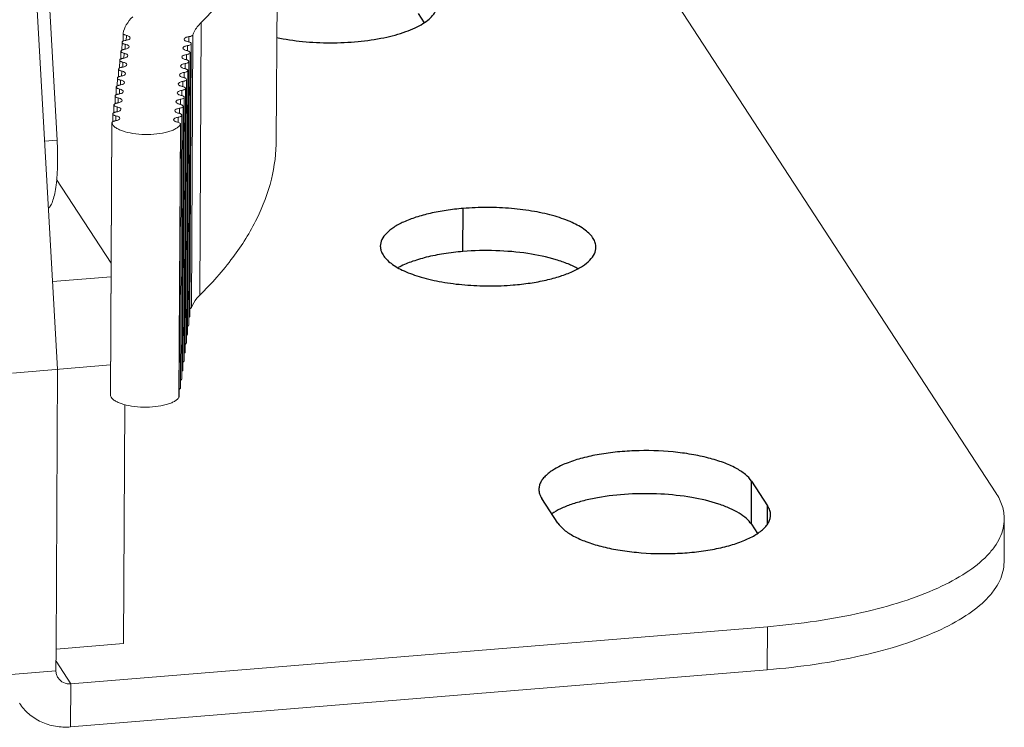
# Model space of a CAD drawing. Header units: millimetres. Extents: x 24895 to 26296, y -11704 to -10713.
# Tile 6 of 47: x 25789 to 25835, y -11496 to -11462. Entities that reach past the tile are written whole.
import ezdxf

# ---------------------------------------------------------------- set-up
doc = ezdxf.new("R2010")
doc.units = ezdxf.units.MM
doc.header["$LTSCALE"] = 50
doc.layers.get('0').update_dxf_attribs({"lineweight": 18})
doc.layers.add('02___PRT_ALL_AXES', color=7, linetype='Continuous')

msp = doc.modelspace()

# ---------------------------------------------------------------- linework, layer by layer
at = {"color": 7, "linetype": 'Continuous'}
for p, q in [((25787.588, -11417.417), (25791.086, -11478.774)), ((25790.163, -11451.802), (25791.069, -11468.064)), ((25801.316, -11468.034), (25801.382, -11455.29)), ((25818.298, -11459.013), (25834.958, -11484.548)), ((25797.732, -11475.314), (25797.798, -11462.569)), ((25794.102, -11463.488), (25794.102, -11463.489)), ((25794.154, -11463.437), (25794.156, -11463.073)), ((25794.156, -11463.067), (25794.156, -11463.073)), ((25794.303, -11463.399), (25794.304, -11463.165)), ((25797.233, -11463.226), (25797.232, -11463.462)), ((25797.414, -11463.143), (25797.348, -11475.887)), ((25794.045, -11464.273), (25794.047, -11463.909)), ((25794.048, -11463.906), (25794.048, -11463.907)), ((25794.099, -11463.855), (25794.101, -11463.491)), ((25794.248, -11463.817), (25794.249, -11463.583)), ((25797.166, -11463.646), (25797.165, -11463.88)), ((25797.272, -11476.299), (25797.338, -11463.554)), ((25797.337, -11463.558), (25797.337, -11463.556)), ((25793.991, -11464.691), (25793.993, -11464.327)), ((25793.994, -11464.324), (25793.994, -11464.325)), ((25794.194, -11464.235), (25794.195, -11464.001)), ((25797.112, -11464.064), (25797.111, -11464.298)), ((25797.164, -11477.135), (25797.229, -11464.39)), ((25797.218, -11476.717), (25797.284, -11463.972)), ((25797.228, -11464.394), (25797.229, -11464.392)), ((25797.283, -11463.976), (25797.283, -11463.974)), ((25793.937, -11465.109), (25793.938, -11464.745)), ((25793.939, -11464.742), (25793.939, -11464.743)), ((25794.085, -11465.071), (25794.086, -11464.837)), ((25794.14, -11464.653), (25794.141, -11464.419)), ((25797.057, -11464.482), (25797.056, -11464.716)), ((25797.109, -11477.553), (25797.175, -11464.808)), ((25797.174, -11464.812), (25797.174, -11464.81)), ((25793.882, -11465.527), (25793.884, -11465.163)), ((25793.885, -11465.16), (25793.885, -11465.164)), ((25794.031, -11465.489), (25794.032, -11465.255)), ((25796.949, -11465.318), (25796.948, -11465.552)), ((25797.003, -11464.9), (25797.002, -11465.134)), ((25797.055, -11477.971), (25797.121, -11465.226)), ((25797.12, -11465.23), (25797.12, -11465.225)), ((25793.828, -11465.945), (25793.83, -11465.581)), ((25793.831, -11465.578), (25793.831, -11465.579)), ((25793.977, -11465.907), (25793.978, -11465.673)), ((25796.895, -11465.736), (25796.893, -11465.97)), ((25797.001, -11478.389), (25797.066, -11465.645)), ((25797.066, -11465.648), (25797.066, -11465.646)), ((25793.774, -11466.363), (25793.776, -11465.999)), ((25793.777, -11465.996), (25793.776, -11465.997)), ((25793.922, -11466.325), (25793.924, -11466.091)), ((25796.84, -11466.154), (25796.839, -11466.388)), ((25796.946, -11478.807), (25797.012, -11466.063)), ((25797.011, -11466.066), (25797.011, -11466.064)), ((25793.719, -11466.781), (25793.721, -11466.417)), ((25793.722, -11466.414), (25793.722, -11466.415)), ((25793.868, -11466.743), (25793.869, -11466.509)), ((25796.786, -11466.572), (25796.785, -11466.806)), ((25796.892, -11479.225), (25796.958, -11466.481)), ((25796.957, -11466.484), (25796.957, -11466.482)), ((25793.665, -11467.207), (25793.667, -11466.835)), ((25793.668, -11466.832), (25793.668, -11466.833)), ((25793.814, -11467.16), (25793.815, -11466.927)), ((25796.732, -11466.99), (25796.731, -11467.223)), ((25796.838, -11479.643), (25796.904, -11466.899)), ((25796.903, -11466.902), (25796.903, -11466.9)), ((25793.628, -11467.254), (25793.562, -11479.998)), ((25793.63, -11467.265), (25793.564, -11480.009)), ((25793.628, -11467.253), (25793.63, -11467.265)), ((25796.763, -11480.078), (25796.829, -11467.334)), ((25796.769, -11480.058), (25796.834, -11467.334)), ((25796.829, -11467.334), (25796.834, -11467.313)), ((25791.069, -11468.064), (25790.478, -11468.112)), ((25791.045, -11469.903), (25793.594, -11473.81)), ((25793.591, -11474.451), (25790.853, -11474.675)), ((25797.271, -11476.3), (25797.271, -11476.302)), ((25797.217, -11476.718), (25797.217, -11476.72)), ((25797.163, -11477.136), (25797.163, -11477.138)), ((25797.109, -11477.554), (25797.108, -11477.556)), ((25797.054, -11477.969), (25797.054, -11477.974)), ((25788.985, -11478.946), (25793.57, -11478.57)), ((25797, -11478.39), (25797, -11478.392)), ((25796.946, -11478.808), (25796.946, -11478.81)), ((25796.891, -11479.226), (25796.891, -11479.228)), ((25793.564, -11480.009), (25793.563, -11479.997)), ((25796.769, -11480.057), (25796.763, -11480.078)), ((25796.837, -11479.644), (25796.837, -11479.646)), ((25794.228, -11480.424), (25794.171, -11491.595)), ((25835.349, -11485.77), (25835.339, -11487.783)), ((25824.281, -11490.803), (25791.711, -11493.473)), ((25824.281, -11490.803), (25824.271, -11492.815)), ((25791.019, -11491.854), (25791.014, -11492.86)), ((25791.019, -11491.854), (25794.171, -11491.595)), ((25791.711, -11493.473), (25791.016, -11492.408)), ((25788.912, -11493.032), (25791.014, -11492.86)), ((25791.7, -11495.485), (25791.711, -11493.473))]:
    msp.add_line(p, q, dxfattribs=at)
at = {"color": 3, "linetype": 'Continuous'}
for p, q in [((25791.086, -11478.774), (25791.019, -11491.854)), ((25824.271, -11492.815), (25791.7, -11495.485))]:
    msp.add_line(p, q, dxfattribs=at)
at = {"color": 7, "linetype": 'Continuous'}
for centre, radius, start, end in [((25794.256, -11464.826), 0.598, 98.8026, 100.3572), ((25794.202, -11465.243), 0.597, 98.8023, 100.3928), ((25794.147, -11465.659), 0.595, 98.8024, 100.4004), ((25794.093, -11466.079), 0.597, 98.8023, 100.3928), ((25794.039, -11466.497), 0.597, 98.8023, 100.3928), ((25793.985, -11466.915), 0.597, 98.8023, 100.3928), ((25793.886, -11467.716), 0.564, 99.4367, 102.1417), ((25793.93, -11467.333), 0.597, 98.8023, 100.3928)]:
    msp.add_arc(centre, radius, start, end, dxfattribs=at)
for points, knots in [([(25797.798, -11462.569), (25798.356, -11462.019), (25799.355, -11460.9), (25800.506, -11459.072), (25801.214, -11457.197), (25801.379, -11455.915), (25801.382, -11455.29)], [0, 0, 0, 0, 0.28274, 0.538774, 0.774805, 1, 1, 1, 1]), ([(25794.605, -11462.298), (25794.488, -11462.41), (25794.291, -11462.642), (25794.178, -11462.93), (25794.156, -11463.067)], [0, 0, 0, 0, 0.538086, 1, 1, 1, 1]), ([(25797.414, -11463.143), (25797.431, -11463.093), (25797.522, -11462.88), (25797.671, -11462.695), (25797.798, -11462.569)], [0, 0, 0, 0, 0.229068, 1, 1, 1, 1]), ([(25794.15, -11463.436), (25794.143, -11463.439), (25794.123, -11463.451), (25794.104, -11463.471), (25794.102, -11463.488)], [0, 0, 0, 0, 0.314754, 1, 1, 1, 1]), ([(25794.102, -11463.489), (25794.102, -11463.499), (25794.11, -11463.522), (25794.143, -11463.547), (25794.19, -11463.569), (25794.228, -11463.579), (25794.249, -11463.583)], [0, 0, 0, 0, 0.158147, 0.368737, 0.653208, 1, 1, 1, 1]), ([(25794.273, -11463.399), (25794.261, -11463.401), (25794.219, -11463.409), (25794.177, -11463.421), (25794.15, -11463.436)], [0, 0, 0, 0, 0.283003, 1, 1, 1, 1]), ([(25794.156, -11463.073), (25794.156, -11463.095), (25794.191, -11463.128), (25794.245, -11463.15), (25794.283, -11463.161), (25794.304, -11463.165)], [0, 0, 0, 0, 0.365385, 0.651441, 1, 1, 1, 1]), ([(25794.489, -11463.28), (25794.488, -11463.311), (25794.434, -11463.355), (25794.357, -11463.382), (25794.303, -11463.394), (25794.273, -11463.399)], [0, 0, 0, 0, 0.359963, 0.649132, 1, 1, 1, 1]), ([(25794.304, -11463.165), (25794.33, -11463.17), (25794.377, -11463.183), (25794.444, -11463.212), (25794.489, -11463.253), (25794.489, -11463.28)], [0, 0, 0, 0, 0.348986, 0.635154, 1, 1, 1, 1]), ([(25797.005, -11463.347), (25797.005, -11463.315), (25797.063, -11463.27), (25797.144, -11463.242), (25797.202, -11463.23), (25797.233, -11463.226)], [0, 0, 0, 0, 0.358032, 0.648332, 1, 1, 1, 1]), ([(25797.19, -11463.462), (25797.164, -11463.457), (25797.117, -11463.444), (25797.049, -11463.416), (25797.005, -11463.374), (25797.005, -11463.347)], [0, 0, 0, 0, 0.349036, 0.634979, 1, 1, 1, 1]), ([(25797.337, -11463.556), (25797.337, -11463.546), (25797.329, -11463.523), (25797.296, -11463.498), (25797.249, -11463.477), (25797.211, -11463.466), (25797.19, -11463.462)], [0, 0, 0, 0, 0.158147, 0.368737, 0.653208, 1, 1, 1, 1]), ([(25797.233, -11463.226), (25797.275, -11463.22), (25797.332, -11463.208), (25797.392, -11463.174), (25797.41, -11463.153), (25797.414, -11463.143)], [0, 0, 0, 0, 0.615725, 0.837449, 1, 1, 1, 1]), ([(25794.095, -11463.854), (25794.089, -11463.858), (25794.069, -11463.87), (25794.05, -11463.889), (25794.048, -11463.906)], [0, 0, 0, 0, 0.314512, 1, 1, 1, 1]), ([(25794.048, -11463.907), (25794.048, -11463.917), (25794.056, -11463.94), (25794.089, -11463.965), (25794.136, -11463.987), (25794.174, -11463.997), (25794.195, -11464.001)], [0, 0, 0, 0, 0.158147, 0.368737, 0.653208, 1, 1, 1, 1]), ([(25794.15, -11463.832), (25794.145, -11463.834), (25794.126, -11463.84), (25794.108, -11463.847), (25794.095, -11463.854)], [0, 0, 0, 0, 0.272229, 1, 1, 1, 1]), ([(25794.219, -11463.817), (25794.213, -11463.818), (25794.189, -11463.822), (25794.166, -11463.827), (25794.15, -11463.832)], [0, 0, 0, 0, 0.262358, 1, 1, 1, 1]), ([(25794.434, -11463.699), (25794.434, -11463.729), (25794.38, -11463.773), (25794.303, -11463.8), (25794.249, -11463.812), (25794.219, -11463.817)], [0, 0, 0, 0, 0.359963, 0.649132, 1, 1, 1, 1]), ([(25794.249, -11463.583), (25794.275, -11463.588), (25794.322, -11463.601), (25794.39, -11463.63), (25794.434, -11463.671), (25794.434, -11463.699)], [0, 0, 0, 0, 0.349003, 0.635191, 1, 1, 1, 1]), ([(25797.136, -11463.88), (25797.11, -11463.875), (25797.062, -11463.862), (25796.995, -11463.834), (25796.95, -11463.792), (25796.951, -11463.765)], [0, 0, 0, 0, 0.349003, 0.635191, 1, 1, 1, 1]), ([(25796.951, -11463.765), (25796.951, -11463.734), (25797.005, -11463.69), (25797.082, -11463.663), (25797.136, -11463.651), (25797.166, -11463.646)], [0, 0, 0, 0, 0.359963, 0.649132, 1, 1, 1, 1]), ([(25797.283, -11463.974), (25797.283, -11463.964), (25797.275, -11463.941), (25797.242, -11463.916), (25797.194, -11463.895), (25797.157, -11463.884), (25797.136, -11463.88)], [0, 0, 0, 0, 0.158147, 0.368737, 0.653208, 1, 1, 1, 1]), ([(25797.166, -11463.646), (25797.189, -11463.643), (25797.23, -11463.634), (25797.29, -11463.612), (25797.334, -11463.582), (25797.337, -11463.558)], [0, 0, 0, 0, 0.343702, 0.631503, 1, 1, 1, 1]), ([(25794.041, -11464.272), (25794.034, -11464.276), (25794.015, -11464.288), (25793.996, -11464.307), (25793.994, -11464.324)], [0, 0, 0, 0, 0.314512, 1, 1, 1, 1]), ([(25793.994, -11464.325), (25793.994, -11464.335), (25794.001, -11464.358), (25794.034, -11464.384), (25794.082, -11464.405), (25794.12, -11464.415), (25794.141, -11464.419)], [0, 0, 0, 0, 0.158147, 0.368737, 0.653208, 1, 1, 1, 1]), ([(25794.095, -11464.25), (25794.09, -11464.252), (25794.072, -11464.258), (25794.053, -11464.265), (25794.041, -11464.272)], [0, 0, 0, 0, 0.272145, 1, 1, 1, 1]), ([(25794.149, -11464.238), (25794.144, -11464.239), (25794.126, -11464.242), (25794.108, -11464.247), (25794.095, -11464.25)], [0, 0, 0, 0, 0.260586, 1, 1, 1, 1]), ([(25794.38, -11464.117), (25794.38, -11464.147), (25794.326, -11464.191), (25794.249, -11464.218), (25794.194, -11464.23), (25794.165, -11464.235)], [0, 0, 0, 0, 0.359963, 0.649132, 1, 1, 1, 1]), ([(25794.195, -11464.001), (25794.221, -11464.006), (25794.268, -11464.019), (25794.336, -11464.048), (25794.38, -11464.089), (25794.38, -11464.117)], [0, 0, 0, 0, 0.349003, 0.635191, 1, 1, 1, 1]), ([(25796.896, -11464.183), (25796.897, -11464.152), (25796.951, -11464.108), (25797.028, -11464.081), (25797.082, -11464.069), (25797.112, -11464.064)], [0, 0, 0, 0, 0.359963, 0.649132, 1, 1, 1, 1]), ([(25797.081, -11464.298), (25797.055, -11464.293), (25797.008, -11464.28), (25796.941, -11464.252), (25796.896, -11464.21), (25796.896, -11464.183)], [0, 0, 0, 0, 0.349003, 0.635191, 1, 1, 1, 1]), ([(25797.057, -11464.482), (25797.08, -11464.479), (25797.122, -11464.47), (25797.182, -11464.448), (25797.225, -11464.418), (25797.228, -11464.394)], [0, 0, 0, 0, 0.343702, 0.631503, 1, 1, 1, 1]), ([(25797.228, -11464.392), (25797.229, -11464.382), (25797.221, -11464.359), (25797.188, -11464.334), (25797.14, -11464.313), (25797.102, -11464.302), (25797.081, -11464.298)], [0, 0, 0, 0, 0.158147, 0.368737, 0.653208, 1, 1, 1, 1]), ([(25797.112, -11464.064), (25797.134, -11464.061), (25797.176, -11464.052), (25797.236, -11464.03), (25797.279, -11464), (25797.283, -11463.976)], [0, 0, 0, 0, 0.343702, 0.631503, 1, 1, 1, 1]), ([(25793.987, -11464.69), (25793.98, -11464.694), (25793.96, -11464.706), (25793.941, -11464.726), (25793.939, -11464.742)], [0, 0, 0, 0, 0.314512, 1, 1, 1, 1]), ([(25793.939, -11464.743), (25793.939, -11464.753), (25793.947, -11464.776), (25793.98, -11464.802), (25794.028, -11464.823), (25794.065, -11464.833), (25794.086, -11464.837)], [0, 0, 0, 0, 0.158147, 0.368737, 0.653208, 1, 1, 1, 1]), ([(25794.041, -11464.668), (25794.036, -11464.67), (25794.017, -11464.676), (25793.999, -11464.683), (25793.987, -11464.69)], [0, 0, 0, 0, 0.272145, 1, 1, 1, 1]), ([(25794.094, -11464.656), (25794.089, -11464.657), (25794.071, -11464.66), (25794.054, -11464.665), (25794.041, -11464.668)], [0, 0, 0, 0, 0.260539, 1, 1, 1, 1]), ([(25794.086, -11464.837), (25794.112, -11464.842), (25794.16, -11464.855), (25794.227, -11464.884), (25794.272, -11464.925), (25794.271, -11464.953)], [0, 0, 0, 0, 0.349003, 0.635191, 1, 1, 1, 1]), ([(25794.326, -11464.535), (25794.326, -11464.565), (25794.272, -11464.609), (25794.194, -11464.636), (25794.14, -11464.648), (25794.11, -11464.653)], [0, 0, 0, 0, 0.359963, 0.649132, 1, 1, 1, 1]), ([(25794.141, -11464.419), (25794.167, -11464.424), (25794.214, -11464.437), (25794.282, -11464.466), (25794.326, -11464.507), (25794.326, -11464.535)], [0, 0, 0, 0, 0.349003, 0.635191, 1, 1, 1, 1]), ([(25796.842, -11464.601), (25796.842, -11464.57), (25796.896, -11464.526), (25796.973, -11464.499), (25797.028, -11464.487), (25797.057, -11464.482)], [0, 0, 0, 0, 0.359963, 0.649132, 1, 1, 1, 1]), ([(25797.027, -11464.716), (25797.001, -11464.711), (25796.954, -11464.698), (25796.886, -11464.67), (25796.842, -11464.628), (25796.842, -11464.601)], [0, 0, 0, 0, 0.349003, 0.635191, 1, 1, 1, 1]), ([(25797.003, -11464.9), (25797.026, -11464.897), (25797.067, -11464.888), (25797.128, -11464.866), (25797.171, -11464.836), (25797.174, -11464.812)], [0, 0, 0, 0, 0.343702, 0.631503, 1, 1, 1, 1]), ([(25797.174, -11464.81), (25797.174, -11464.8), (25797.166, -11464.777), (25797.133, -11464.752), (25797.086, -11464.731), (25797.048, -11464.72), (25797.027, -11464.716)], [0, 0, 0, 0, 0.158147, 0.368737, 0.653208, 1, 1, 1, 1]), ([(25793.932, -11465.108), (25793.926, -11465.112), (25793.906, -11465.124), (25793.889, -11465.144), (25793.885, -11465.16)], [0, 0, 0, 0, 0.314242, 1, 1, 1, 1]), ([(25793.885, -11465.164), (25793.885, -11465.186), (25793.921, -11465.218), (25793.974, -11465.241), (25794.012, -11465.251), (25794.032, -11465.255)], [0, 0, 0, 0, 0.366018, 0.652441, 1, 1, 1, 1]), ([(25793.987, -11465.086), (25793.982, -11465.088), (25793.963, -11465.094), (25793.945, -11465.101), (25793.932, -11465.108)], [0, 0, 0, 0, 0.271732, 1, 1, 1, 1]), ([(25794.04, -11465.074), (25794.035, -11465.075), (25794.017, -11465.078), (25793.999, -11465.083), (25793.987, -11465.086)], [0, 0, 0, 0, 0.260476, 1, 1, 1, 1]), ([(25794.032, -11465.255), (25794.058, -11465.26), (25794.105, -11465.273), (25794.173, -11465.302), (25794.217, -11465.343), (25794.217, -11465.371)], [0, 0, 0, 0, 0.349003, 0.635191, 1, 1, 1, 1]), ([(25794.271, -11464.953), (25794.271, -11464.983), (25794.217, -11465.027), (25794.14, -11465.054), (25794.086, -11465.066), (25794.056, -11465.071)], [0, 0, 0, 0, 0.359963, 0.649132, 1, 1, 1, 1]), ([(25796.734, -11465.437), (25796.734, -11465.406), (25796.788, -11465.362), (25796.865, -11465.335), (25796.919, -11465.323), (25796.949, -11465.318)], [0, 0, 0, 0, 0.359963, 0.649132, 1, 1, 1, 1]), ([(25796.788, -11465.019), (25796.788, -11464.988), (25796.842, -11464.944), (25796.919, -11464.917), (25796.974, -11464.905), (25797.003, -11464.9)], [0, 0, 0, 0, 0.359963, 0.649132, 1, 1, 1, 1]), ([(25796.973, -11465.134), (25796.947, -11465.129), (25796.9, -11465.116), (25796.832, -11465.088), (25796.788, -11465.046), (25796.788, -11465.019)], [0, 0, 0, 0, 0.349003, 0.635191, 1, 1, 1, 1]), ([(25796.949, -11465.318), (25796.971, -11465.315), (25797.013, -11465.306), (25797.074, -11465.284), (25797.115, -11465.253), (25797.12, -11465.23)], [0, 0, 0, 0, 0.343489, 0.632021, 1, 1, 1, 1]), ([(25797.12, -11465.225), (25797.12, -11465.203), (25797.084, -11465.171), (25797.031, -11465.149), (25796.993, -11465.138), (25796.973, -11465.134)], [0, 0, 0, 0, 0.366018, 0.652441, 1, 1, 1, 1]), ([(25793.878, -11465.526), (25793.872, -11465.53), (25793.852, -11465.542), (25793.833, -11465.562), (25793.831, -11465.578)], [0, 0, 0, 0, 0.314512, 1, 1, 1, 1]), ([(25793.831, -11465.579), (25793.831, -11465.589), (25793.839, -11465.612), (25793.871, -11465.638), (25793.919, -11465.659), (25793.957, -11465.669), (25793.978, -11465.673)], [0, 0, 0, 0, 0.158147, 0.368737, 0.653208, 1, 1, 1, 1]), ([(25793.932, -11465.504), (25793.927, -11465.506), (25793.909, -11465.512), (25793.891, -11465.519), (25793.878, -11465.526)], [0, 0, 0, 0, 0.272145, 1, 1, 1, 1]), ([(25793.985, -11465.492), (25793.981, -11465.493), (25793.963, -11465.496), (25793.945, -11465.501), (25793.932, -11465.504)], [0, 0, 0, 0, 0.260539, 1, 1, 1, 1]), ([(25794.163, -11465.789), (25794.163, -11465.819), (25794.109, -11465.863), (25794.032, -11465.89), (25793.977, -11465.903), (25793.948, -11465.907)], [0, 0, 0, 0, 0.359963, 0.649132, 1, 1, 1, 1]), ([(25793.978, -11465.673), (25794.004, -11465.678), (25794.051, -11465.691), (25794.119, -11465.72), (25794.163, -11465.761), (25794.163, -11465.789)], [0, 0, 0, 0, 0.349003, 0.635191, 1, 1, 1, 1]), ([(25794.217, -11465.371), (25794.217, -11465.401), (25794.163, -11465.445), (25794.086, -11465.472), (25794.031, -11465.485), (25794.002, -11465.489)], [0, 0, 0, 0, 0.359963, 0.649132, 1, 1, 1, 1]), ([(25796.679, -11465.855), (25796.679, -11465.824), (25796.733, -11465.78), (25796.811, -11465.753), (25796.865, -11465.741), (25796.895, -11465.736)], [0, 0, 0, 0, 0.359963, 0.649132, 1, 1, 1, 1]), ([(25796.919, -11465.552), (25796.893, -11465.547), (25796.845, -11465.534), (25796.778, -11465.506), (25796.733, -11465.464), (25796.734, -11465.437)], [0, 0, 0, 0, 0.349003, 0.635191, 1, 1, 1, 1]), ([(25796.895, -11465.736), (25796.917, -11465.733), (25796.959, -11465.724), (25797.019, -11465.702), (25797.062, -11465.672), (25797.066, -11465.648)], [0, 0, 0, 0, 0.343702, 0.631503, 1, 1, 1, 1]), ([(25797.066, -11465.646), (25797.066, -11465.636), (25797.058, -11465.613), (25797.025, -11465.588), (25796.977, -11465.567), (25796.939, -11465.557), (25796.919, -11465.552)], [0, 0, 0, 0, 0.158147, 0.368737, 0.653208, 1, 1, 1, 1]), ([(25793.777, -11465.997), (25793.776, -11466.007), (25793.784, -11466.03), (25793.817, -11466.056), (25793.865, -11466.077), (25793.903, -11466.087), (25793.924, -11466.091)], [0, 0, 0, 0, 0.158147, 0.368737, 0.653208, 1, 1, 1, 1]), ([(25793.824, -11465.944), (25793.817, -11465.948), (25793.797, -11465.96), (25793.779, -11465.98), (25793.777, -11465.996)], [0, 0, 0, 0, 0.314512, 1, 1, 1, 1]), ([(25793.878, -11465.923), (25793.873, -11465.924), (25793.854, -11465.93), (25793.836, -11465.937), (25793.824, -11465.944)], [0, 0, 0, 0, 0.272145, 1, 1, 1, 1]), ([(25793.931, -11465.91), (25793.926, -11465.911), (25793.909, -11465.914), (25793.891, -11465.919), (25793.878, -11465.923)], [0, 0, 0, 0, 0.260539, 1, 1, 1, 1]), ([(25794.109, -11466.207), (25794.108, -11466.237), (25794.054, -11466.281), (25793.977, -11466.308), (25793.923, -11466.321), (25793.893, -11466.325)], [0, 0, 0, 0, 0.359963, 0.649132, 1, 1, 1, 1]), ([(25793.924, -11466.091), (25793.95, -11466.096), (25793.997, -11466.109), (25794.064, -11466.138), (25794.109, -11466.179), (25794.109, -11466.207)], [0, 0, 0, 0, 0.349003, 0.635191, 1, 1, 1, 1]), ([(25796.625, -11466.273), (25796.625, -11466.242), (25796.679, -11466.198), (25796.756, -11466.171), (25796.811, -11466.159), (25796.84, -11466.154)], [0, 0, 0, 0, 0.359963, 0.649132, 1, 1, 1, 1]), ([(25796.864, -11465.97), (25796.838, -11465.965), (25796.791, -11465.952), (25796.723, -11465.924), (25796.679, -11465.882), (25796.679, -11465.855)], [0, 0, 0, 0, 0.349003, 0.635191, 1, 1, 1, 1]), ([(25796.84, -11466.154), (25796.863, -11466.151), (25796.905, -11466.142), (25796.965, -11466.12), (25797.008, -11466.09), (25797.011, -11466.066)], [0, 0, 0, 0, 0.343702, 0.631503, 1, 1, 1, 1]), ([(25797.011, -11466.064), (25797.011, -11466.054), (25797.004, -11466.031), (25796.971, -11466.006), (25796.923, -11465.985), (25796.885, -11465.975), (25796.864, -11465.97)], [0, 0, 0, 0, 0.158147, 0.368737, 0.653208, 1, 1, 1, 1]), ([(25793.77, -11466.362), (25793.763, -11466.366), (25793.743, -11466.378), (25793.724, -11466.398), (25793.722, -11466.414)], [0, 0, 0, 0, 0.314512, 1, 1, 1, 1]), ([(25793.722, -11466.415), (25793.722, -11466.425), (25793.73, -11466.448), (25793.763, -11466.474), (25793.811, -11466.495), (25793.848, -11466.505), (25793.869, -11466.509)], [0, 0, 0, 0, 0.158147, 0.368737, 0.653208, 1, 1, 1, 1]), ([(25793.824, -11466.341), (25793.819, -11466.342), (25793.8, -11466.348), (25793.782, -11466.355), (25793.77, -11466.362)], [0, 0, 0, 0, 0.272145, 1, 1, 1, 1]), ([(25793.877, -11466.328), (25793.872, -11466.329), (25793.854, -11466.332), (25793.837, -11466.337), (25793.824, -11466.341)], [0, 0, 0, 0, 0.260539, 1, 1, 1, 1]), ([(25794.054, -11466.625), (25794.054, -11466.655), (25794, -11466.699), (25793.923, -11466.726), (25793.869, -11466.739), (25793.839, -11466.743)], [0, 0, 0, 0, 0.359963, 0.649132, 1, 1, 1, 1]), ([(25793.869, -11466.509), (25793.895, -11466.514), (25793.943, -11466.527), (25794.01, -11466.556), (25794.054, -11466.597), (25794.054, -11466.625)], [0, 0, 0, 0, 0.349003, 0.635191, 1, 1, 1, 1]), ([(25796.571, -11466.691), (25796.571, -11466.66), (25796.625, -11466.617), (25796.702, -11466.589), (25796.756, -11466.577), (25796.786, -11466.572)], [0, 0, 0, 0, 0.359963, 0.649132, 1, 1, 1, 1]), ([(25796.756, -11466.806), (25796.73, -11466.801), (25796.682, -11466.788), (25796.615, -11466.76), (25796.571, -11466.718), (25796.571, -11466.691)], [0, 0, 0, 0, 0.349003, 0.635191, 1, 1, 1, 1]), ([(25796.81, -11466.388), (25796.784, -11466.383), (25796.737, -11466.37), (25796.669, -11466.342), (25796.625, -11466.3), (25796.625, -11466.273)], [0, 0, 0, 0, 0.349003, 0.635191, 1, 1, 1, 1]), ([(25796.786, -11466.572), (25796.809, -11466.569), (25796.85, -11466.56), (25796.911, -11466.538), (25796.954, -11466.508), (25796.957, -11466.484)], [0, 0, 0, 0, 0.343702, 0.631503, 1, 1, 1, 1]), ([(25796.957, -11466.482), (25796.957, -11466.472), (25796.949, -11466.449), (25796.916, -11466.424), (25796.869, -11466.403), (25796.831, -11466.393), (25796.81, -11466.388)], [0, 0, 0, 0, 0.158147, 0.368737, 0.653208, 1, 1, 1, 1]), ([(25793.715, -11466.78), (25793.709, -11466.784), (25793.689, -11466.796), (25793.67, -11466.816), (25793.668, -11466.832)], [0, 0, 0, 0, 0.314512, 1, 1, 1, 1]), ([(25793.668, -11466.833), (25793.668, -11466.843), (25793.676, -11466.866), (25793.709, -11466.892), (25793.756, -11466.913), (25793.794, -11466.923), (25793.815, -11466.927)], [0, 0, 0, 0, 0.158147, 0.368737, 0.653208, 1, 1, 1, 1]), ([(25793.769, -11466.759), (25793.764, -11466.76), (25793.746, -11466.766), (25793.728, -11466.773), (25793.715, -11466.78)], [0, 0, 0, 0, 0.272145, 1, 1, 1, 1]), ([(25793.767, -11467.165), (25793.763, -11467.166), (25793.745, -11467.17), (25793.727, -11467.175), (25793.715, -11467.179)], [0, 0, 0, 0, 0.262618, 1, 1, 1, 1]), ([(25793.823, -11466.746), (25793.818, -11466.747), (25793.8, -11466.75), (25793.782, -11466.755), (25793.769, -11466.759)], [0, 0, 0, 0, 0.260539, 1, 1, 1, 1]), ([(25794, -11467.043), (25794, -11467.072), (25793.949, -11467.115), (25793.874, -11467.143), (25793.822, -11467.155), (25793.793, -11467.16)], [0, 0, 0, 0, 0.361293, 0.649571, 1, 1, 1, 1]), ([(25793.815, -11466.927), (25793.841, -11466.932), (25793.888, -11466.945), (25793.956, -11466.974), (25794, -11467.015), (25794, -11467.043)], [0, 0, 0, 0, 0.349003, 0.635163, 1, 1, 1, 1]), ([(25796.516, -11467.109), (25796.517, -11467.078), (25796.571, -11467.035), (25796.648, -11467.007), (25796.702, -11466.995), (25796.732, -11466.99)], [0, 0, 0, 0, 0.359972, 0.64912, 1, 1, 1, 1]), ([(25796.693, -11467.222), (25796.668, -11467.217), (25796.623, -11467.204), (25796.558, -11467.176), (25796.516, -11467.136), (25796.516, -11467.109)], [0, 0, 0, 0, 0.348195, 0.633442, 1, 1, 1, 1]), ([(25796.732, -11466.99), (25796.754, -11466.987), (25796.796, -11466.978), (25796.856, -11466.956), (25796.9, -11466.926), (25796.903, -11466.902)], [0, 0, 0, 0, 0.343702, 0.631503, 1, 1, 1, 1]), ([(25796.903, -11466.9), (25796.903, -11466.89), (25796.895, -11466.867), (25796.862, -11466.842), (25796.815, -11466.821), (25796.777, -11466.811), (25796.756, -11466.806)], [0, 0, 0, 0, 0.158147, 0.368737, 0.653208, 1, 1, 1, 1]), ([(25793.66, -11467.206), (25793.655, -11467.209), (25793.64, -11467.221), (25793.628, -11467.24), (25793.628, -11467.253)], [0, 0, 0, 0, 0.304057, 1, 1, 1, 1]), ([(25796.829, -11467.334), (25796.808, -11467.371), (25796.744, -11467.445), (25796.612, -11467.536), (25796.439, -11467.617), (25796.145, -11467.713), (25795.715, -11467.787), (25795.167, -11467.81), (25794.628, -11467.765), (25794.217, -11467.673), (25793.945, -11467.563), (25793.763, -11467.458), (25793.653, -11467.347), (25793.63, -11467.265)], [0, 0, 0, 0, 0.037081, 0.082808, 0.137799, 0.201567, 0.34988, 0.513425, 0.674692, 0.816587, 0.875998, 0.926255, 1, 1, 1, 1]), ([(25793.715, -11467.179), (25793.709, -11467.181), (25793.69, -11467.188), (25793.672, -11467.198), (25793.66, -11467.206)], [0, 0, 0, 0, 0.279114, 1, 1, 1, 1]), ([(25796.828, -11467.291), (25796.817, -11467.273), (25796.772, -11467.243), (25796.723, -11467.229), (25796.693, -11467.222)], [0, 0, 0, 0, 0.403131, 1, 1, 1, 1]), ([(25791.069, -11468.064), (25791.09, -11468.44), (25791.105, -11469.143), (25791.056, -11469.978), (25790.967, -11470.537), (25790.887, -11470.854), (25790.792, -11471.088), (25790.706, -11471.208), (25790.658, -11471.244)], [0, 0, 0, 0, 0.347162, 0.645877, 0.767877, 0.867991, 0.944971, 1, 1, 1, 1]), ([(25797.732, -11475.314), (25798.29, -11474.763), (25799.289, -11473.644), (25800.441, -11471.816), (25801.148, -11469.942), (25801.313, -11468.659), (25801.316, -11468.034)], [0, 0, 0, 0, 0.28274, 0.538774, 0.774805, 1, 1, 1, 1]), ([(25797.732, -11475.314), (25797.687, -11475.358), (25797.529, -11475.527), (25797.403, -11475.729), (25797.348, -11475.887)], [0, 0, 0, 0, 0.275052, 1, 1, 1, 1]), ([(25797.348, -11475.887), (25797.344, -11475.899), (25797.321, -11475.923), (25797.294, -11475.936), (25797.277, -11475.943)], [0, 0, 0, 0, 0.414808, 1, 1, 1, 1]), ([(25797.271, -11476.302), (25797.271, -11476.306), (25797.262, -11476.329), (25797.241, -11476.344), (25797.224, -11476.353)], [0, 0, 0, 0, 0.200266, 1, 1, 1, 1]), ([(25797.217, -11476.72), (25797.216, -11476.724), (25797.208, -11476.748), (25797.186, -11476.762), (25797.17, -11476.771)], [0, 0, 0, 0, 0.200266, 1, 1, 1, 1]), ([(25797.163, -11477.138), (25797.162, -11477.142), (25797.154, -11477.166), (25797.132, -11477.18), (25797.115, -11477.189)], [0, 0, 0, 0, 0.200266, 1, 1, 1, 1]), ([(25797.108, -11477.556), (25797.108, -11477.56), (25797.1, -11477.584), (25797.078, -11477.598), (25797.061, -11477.607)], [0, 0, 0, 0, 0.200266, 1, 1, 1, 1]), ([(25797.054, -11477.974), (25797.053, -11477.978), (25797.045, -11478.001), (25797.024, -11478.016), (25797.007, -11478.025)], [0, 0, 0, 0, 0.203435, 1, 1, 1, 1]), ([(25797, -11478.392), (25796.999, -11478.397), (25796.991, -11478.42), (25796.969, -11478.434), (25796.952, -11478.443)], [0, 0, 0, 0, 0.200266, 1, 1, 1, 1]), ([(25796.946, -11478.81), (25796.945, -11478.815), (25796.937, -11478.838), (25796.915, -11478.852), (25796.898, -11478.861)], [0, 0, 0, 0, 0.200266, 1, 1, 1, 1]), ([(25796.891, -11479.228), (25796.891, -11479.233), (25796.882, -11479.256), (25796.861, -11479.27), (25796.844, -11479.279)], [0, 0, 0, 0, 0.200266, 1, 1, 1, 1]), ([(25793.564, -11480.009), (25793.588, -11480.091), (25793.698, -11480.202), (25793.88, -11480.307), (25794.151, -11480.417), (25794.562, -11480.509), (25795.101, -11480.554), (25795.649, -11480.532), (25796.079, -11480.457), (25796.373, -11480.361), (25796.546, -11480.28), (25796.678, -11480.189), (25796.742, -11480.116), (25796.763, -11480.078)], [0, 0, 0, 0, 0.073745, 0.124002, 0.183413, 0.325308, 0.486575, 0.65012, 0.798433, 0.862201, 0.917192, 0.962919, 1, 1, 1, 1]), ([(25796.837, -11479.646), (25796.836, -11479.651), (25796.83, -11479.667), (25796.808, -11479.688), (25796.786, -11479.7), (25796.774, -11479.705)], [0, 0, 0, 0, 0.189463, 0.540566, 1, 1, 1, 1]), ([(25835.349, -11485.771), (25835.35, -11485.563), (25835.279, -11485.128), (25835.081, -11484.736), (25834.958, -11484.548)], [0, 0, 0, 0, 0.479795, 1, 1, 1, 1]), ([(25824.281, -11490.803), (25825.044, -11490.74), (25826.522, -11490.573), (25828.635, -11490.185), (25830.537, -11489.676), (25832.179, -11489.061), (25833.518, -11488.355), (25834.398, -11487.672), (25834.895, -11487.087), (25835.153, -11486.657), (25835.312, -11486.217), (25835.348, -11485.917), (25835.349, -11485.771)], [0, 0, 0, 0, 0.177998, 0.345572, 0.499028, 0.635329, 0.752467, 0.850009, 0.892084, 0.930413, 0.965957, 1, 1, 1, 1]), ([(25791.111, -11493.196), (25791.079, -11493.147), (25791.029, -11493.038), (25791.013, -11492.919), (25791.014, -11492.86)], [0, 0, 0, 0, 0.496312, 1, 1, 1, 1]), ([(25791.711, -11493.473), (25791.594, -11493.483), (25791.357, -11493.446), (25791.172, -11493.289), (25791.111, -11493.196)], [0, 0, 0, 0, 0.510909, 1, 1, 1, 1])]:
    msp.add_open_spline(points, degree=3, knots=knots, dxfattribs=at)
msp.add_open_spline([(25796.834, -11467.313), (25796.834, -11467.305), (25796.832, -11467.298), (25796.828, -11467.291)], degree=3, dxfattribs=at)
at = {"color": 3, "linetype": 'Continuous'}
for points, knots in [([(25835.339, -11487.783), (25835.338, -11487.929), (25835.301, -11488.229), (25835.143, -11488.669), (25834.885, -11489.099), (25834.388, -11489.684), (25833.507, -11490.367), (25832.168, -11491.073), (25830.526, -11491.688), (25828.624, -11492.197), (25826.512, -11492.585), (25825.034, -11492.753), (25824.271, -11492.815)], [0, 0, 0, 0, 0.034043, 0.069587, 0.107916, 0.149991, 0.247533, 0.364671, 0.500972, 0.654428, 0.822002, 1, 1, 1, 1]), ([(25791.7, -11495.485), (25791.463, -11495.505), (25790.986, -11495.486), (25790.311, -11495.28), (25789.727, -11494.908), (25789.425, -11494.564), (25789.302, -11494.376)], [0, 0, 0, 0, 0.258487, 0.510518, 0.756914, 1, 1, 1, 1])]:
    msp.add_open_spline(points, degree=3, knots=knots, dxfattribs=at)
at = {"layer": '02___PRT_ALL_AXES', "color": 3, "linetype": 'Continuous'}
for p, q in [((25807.947, -11462.142), (25808.23, -11462.575)), ((25823.525, -11486.017), (25823.807, -11486.449))]:
    msp.add_line(p, q, dxfattribs=at)
at = {"layer": '02___PRT_ALL_AXES', "color": 7, "linetype": 'Continuous'}
for p, q in [((25810.042, -11473.268), (25810.052, -11471.256)), ((25823.525, -11486.017), (25823.535, -11484.005)), ((25823.535, -11484.005), (25824.285, -11485.154)), ((25814.479, -11485.958), (25813.729, -11484.808)), ((25824.281, -11485.974), (25824.285, -11485.154))]:
    msp.add_line(p, q, dxfattribs=at)
for points, knots in [([(25801.331, -11463.266), (25801.731, -11463.35), (25802.566, -11463.472), (25803.841, -11463.533), (25805.114, -11463.476), (25806.3, -11463.306), (25807.192, -11463.07), (25807.796, -11462.825), (25808.161, -11462.631), (25808.455, -11462.421), (25808.673, -11462.196), (25808.811, -11461.957), (25808.844, -11461.787), (25808.844, -11461.707)], [0, 0, 0, 0, 0.150189, 0.309281, 0.468035, 0.617245, 0.74866, 0.805706, 0.856261, 0.900196, 0.937884, 0.970443, 1, 1, 1, 1]), ([(25810.052, -11471.256), (25809.785, -11471.278), (25809.268, -11471.337), (25808.528, -11471.472), (25807.863, -11471.651), (25807.288, -11471.866), (25806.819, -11472.113), (25806.466, -11472.387), (25806.237, -11472.687), (25806.179, -11472.913), (25806.178, -11473.017)], [0, 0, 0, 0, 0.178104, 0.345809, 0.499359, 0.635755, 0.752974, 0.850585, 0.930779, 1, 1, 1, 1]), ([(25816.258, -11473.07), (25816.258, -11473), (25816.236, -11472.855), (25816.135, -11472.646), (25815.972, -11472.445), (25815.657, -11472.173), (25815.112, -11471.875), (25814.309, -11471.592), (25813.354, -11471.377), (25812.294, -11471.243), (25811.18, -11471.196), (25810.427, -11471.225), (25810.052, -11471.256)], [0, 0, 0, 0, 0.030413, 0.0632, 0.100178, 0.14246, 0.244454, 0.369324, 0.513406, 0.671105, 0.835699, 1, 1, 1, 1]), ([(25806.178, -11473.017), (25806.178, -11473.087), (25806.201, -11473.233), (25806.301, -11473.441), (25806.464, -11473.642), (25806.78, -11473.914), (25807.325, -11474.213), (25808.127, -11474.496), (25809.082, -11474.71), (25810.142, -11474.844), (25811.256, -11474.891), (25812.01, -11474.862), (25812.384, -11474.831)], [0, 0, 0, 0, 0.030413, 0.0632, 0.100178, 0.14246, 0.244454, 0.369324, 0.513406, 0.671105, 0.835699, 1, 1, 1, 1]), ([(25812.384, -11474.831), (25812.651, -11474.809), (25813.169, -11474.751), (25813.908, -11474.615), (25814.574, -11474.437), (25815.148, -11474.221), (25815.617, -11473.974), (25815.97, -11473.7), (25816.199, -11473.4), (25816.258, -11473.174), (25816.258, -11473.07)], [0, 0, 0, 0, 0.178104, 0.345809, 0.499359, 0.635755, 0.752974, 0.850585, 0.930779, 1, 1, 1, 1]), ([(25823.535, -11484.005), (25823.457, -11483.885), (25823.229, -11483.652), (25822.777, -11483.366), (25822.195, -11483.113), (25821.499, -11482.901), (25820.711, -11482.736), (25819.554, -11482.586), (25818.355, -11482.553), (25817.168, -11482.637), (25816.328, -11482.756), (25815.563, -11482.927), (25814.897, -11483.145), (25814.35, -11483.403), (25813.987, -11483.658), (25813.78, -11483.88), (25813.674, -11484.043), (25813.608, -11484.21), (25813.592, -11484.325), (25813.592, -11484.381)], [0, 0, 0, 0, 0.039356, 0.087955, 0.146125, 0.213069, 0.287307, 0.366925, 0.533284, 0.615384, 0.693626, 0.765884, 0.830356, 0.885732, 0.931488, 0.950989, 0.968561, 0.984677, 1, 1, 1, 1]), ([(25813.592, -11484.381), (25813.592, -11484.453), (25813.617, -11484.606), (25813.686, -11484.743), (25813.729, -11484.808)], [0, 0, 0, 0, 0.479931, 1, 1, 1, 1]), ([(25814.479, -11485.958), (25814.557, -11486.078), (25814.785, -11486.31), (25815.237, -11486.596), (25815.819, -11486.849), (25816.515, -11487.061), (25817.303, -11487.226), (25818.46, -11487.377), (25819.659, -11487.409), (25820.846, -11487.325), (25821.686, -11487.206), (25822.451, -11487.035), (25823.117, -11486.817), (25823.664, -11486.559), (25824.027, -11486.304), (25824.234, -11486.083), (25824.34, -11485.92), (25824.406, -11485.752), (25824.422, -11485.637), (25824.422, -11485.581)], [0, 0, 0, 0, 0.039356, 0.087955, 0.146125, 0.213069, 0.287307, 0.366925, 0.533284, 0.615384, 0.693626, 0.765884, 0.830356, 0.885732, 0.931488, 0.950989, 0.968561, 0.984677, 1, 1, 1, 1]), ([(25824.422, -11485.581), (25824.422, -11485.509), (25824.397, -11485.357), (25824.328, -11485.22), (25824.285, -11485.154)], [0, 0, 0, 0, 0.479931, 1, 1, 1, 1])]:
    msp.add_open_spline(points, degree=3, knots=knots, dxfattribs=at)
at = {"layer": '02___PRT_ALL_AXES', "color": 3, "linetype": 'Continuous'}
for points, knots in [([(25810.042, -11473.268), (25809.743, -11473.293), (25809.167, -11473.36), (25808.351, -11473.521), (25807.634, -11473.733), (25807.203, -11473.919), (25807.012, -11474.022)], [0, 0, 0, 0, 0.286544, 0.553322, 0.793009, 1, 1, 1, 1]), ([(25815.427, -11474.073), (25815.275, -11473.988), (25814.938, -11473.83), (25814.159, -11473.561), (25813.028, -11473.327), (25811.566, -11473.203), (25810.551, -11473.227), (25810.042, -11473.268)], [0, 0, 0, 0, 0.09459, 0.201972, 0.44829, 0.721521, 1, 1, 1, 1]), ([(25823.525, -11486.017), (25823.461, -11485.919), (25823.286, -11485.727), (25822.943, -11485.482), (25822.506, -11485.258), (25821.772, -11484.98), (25820.689, -11484.729), (25819.27, -11484.578), (25817.794, -11484.581), (25816.591, -11484.714), (25815.705, -11484.903), (25815.125, -11485.075), (25814.622, -11485.275), (25814.324, -11485.437), (25814.193, -11485.524)], [0, 0, 0, 0, 0.035656, 0.078245, 0.128202, 0.185279, 0.317544, 0.466324, 0.6203, 0.767471, 0.834997, 0.896834, 0.952037, 1, 1, 1, 1])]:
    msp.add_open_spline(points, degree=3, knots=knots, dxfattribs=at)

doc.saveas('drawing.dxf')
